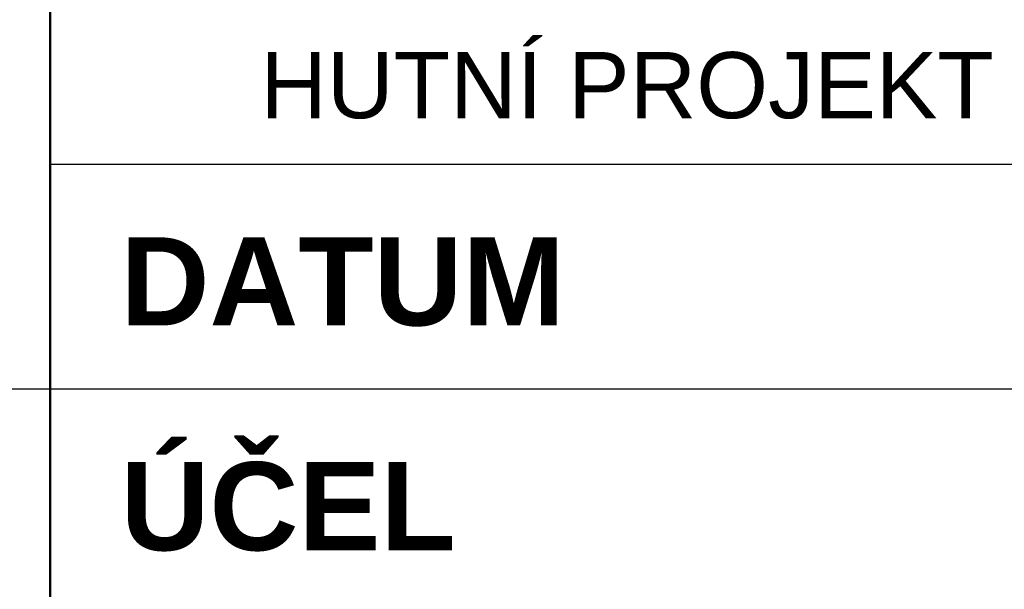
# Paper-space layout 'Layout1' of a CAD drawing. Extents: x -2 to 1243, y -36 to 596.
# Tile 117 of 132: x 1187 to 1215, y 53 to 69. Entities that reach past the tile are written whole.
import ezdxf
from ezdxf.enums import TextEntityAlignment as Align

# ---------------------------------------------------------------- set-up
doc = ezdxf.new("R2010")
doc.units = 0
doc.layers.add('RAZITKO_HP', color=222, linetype='CONTINUOUS')
doc.styles.add('RAZITKO_HP_ARIAL', font='arial.ttf')
doc.styles.add('RAZITKO_HP_ARIAL_B', font='arialbd.ttf')

# ---------------------------------------------------------------- blocks, each defined once
blk = doc.blocks.new('RAZITKO')
at = {"layer": 'RAZITKO_HP', "lineweight": 50}
blk.add_line((-63, 84.5), (-63, 8), dxfattribs=at)
at = {"layer": 'RAZITKO_HP', "lineweight": 25}
for p, q in [((-63, 65.375), (-8, 65.375)), ((-180, 59), (-63, 59)), ((-63, 59), (-8, 59))]:
    blk.add_line(p, q, dxfattribs=at)
at = {"layer": 'RAZITKO_HP', "lineweight": 25, "style": 'RAZITKO_HP_ARIAL'}
blk.add_text('HUTNÍ PROJEKT Frýdek-Místek a.s.', height=1.875, dxfattribs=at).set_placement((-35.5, 66.675), align=Align.CENTER)
at = {"layer": 'RAZITKO_HP', "lineweight": 35, "style": 'RAZITKO_HP_ARIAL_B'}
for s, p in [('DATUM', (-61, 60.8)), ('ÚČEL', (-61, 54.425))]:
    blk.add_text(s, height=2.5, dxfattribs=at).set_placement(p)

psp = doc.layouts.get("Layout1")

# ---------------------------------------------------------------- block references
at = {"layer": 'RAZITKO_HP'}
psp.add_blockref('RAZITKO', (1251, 0), dxfattribs=at)

doc.saveas('drawing.dxf')
